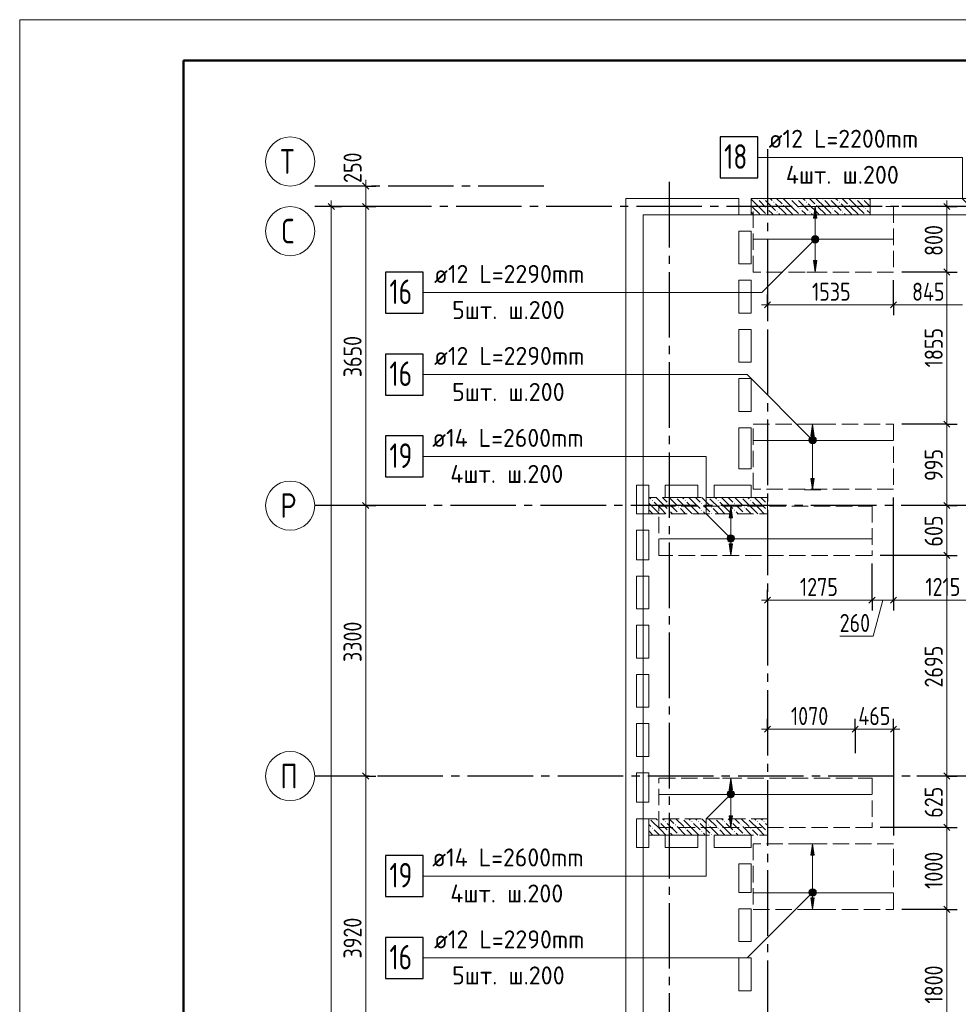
# Model space of a CAD drawing. Header units: millimetres. Extents: x 0 to 43617, y 0 to 59400.
# Tile 18 of 25: x 0 to 11451, y 47385 to 59400. Entities that reach past the tile are written whole.
import ezdxf

# ---------------------------------------------------------------- set-up
doc = ezdxf.new("R2010")
doc.units = ezdxf.units.MM
doc.linetypes.add('______2', pattern=[270, 200, -70])
doc.linetypes.add('______5', pattern=[1100, 800, -100, 100, -100])
for name, color, linetype, lineweight in [('Standard', 7, 'Continuous', 25), ('ДОП Верх по У', 7, 'Continuous', 25), ('ЖБ Перекрытие верхний уровень', 7, 'Continuous', 35), ('ЖБ Пилон', 7, 'Continuous', 35), ('Оси', 40, '______5', 18), ('Позиционная метка номер позиции', 7, 'Continuous', 13), ('Примечания', 7, 'Continuous', 25)]:
    doc.layers.add(name, color=color, linetype=linetype, lineweight=lineweight)
doc.styles.add('GOST 2.304-81', font='txt')
doc.styles.add('ISOCPEUR', font='txt')

msp = doc.modelspace()

# ---------------------------------------------------------------- hatches: boundary and pattern name
at = {"layer": 'ДОП Верх по У', "linetype": 'Continuous', "lineweight": 13, "transparency": 33554687}
for points in [[(9725, 56980), (9705, 57120), (9685, 56980)], [(9667, 56720), (9742, 56720), (9737, 56739)], [(9667, 56720), (9737, 56739), (9673, 56739)], [(9673, 56701), (9742, 56720), (9667, 56720)], [(9673, 56739), (9737, 56739), (9724, 56752)], [(9673, 56739), (9724, 56752), (9686, 56752)], [(9673, 56701), (9737, 56701), (9742, 56720)], [(9686, 56752), (9724, 56752), (9705, 56758)], [(9686, 56688), (9737, 56701), (9673, 56701)], [(9686, 56688), (9724, 56688), (9737, 56701)], [(9724, 56688), (9686, 56688), (9705, 56683)], [(9694, 54323), (9674, 54463), (9654, 54323)], [(9636, 54263), (9711, 54263), (9706, 54282)], [(9636, 54263), (9706, 54282), (9642, 54282)], [(9642, 54244), (9711, 54263), (9636, 54263)], [(9642, 54282), (9706, 54282), (9693, 54295)], [(9642, 54282), (9693, 54295), (9655, 54295)], [(9642, 54244), (9706, 54244), (9711, 54263)], [(9655, 54231), (9706, 54244), (9642, 54244)], [(9655, 54295), (9693, 54295), (9674, 54301)], [(9655, 54231), (9693, 54231), (9706, 54244)], [(9693, 54231), (9655, 54231), (9674, 54226)], [(8695, 53323), (8675, 53463), (8655, 53323)], [(8637, 53063), (8712, 53063), (8707, 53082)], [(8637, 53063), (8707, 53082), (8642, 53082)], [(8642, 53044), (8712, 53063), (8637, 53063)], [(8642, 53082), (8707, 53082), (8693, 53095)], [(8642, 53082), (8693, 53095), (8656, 53095)], [(8642, 53044), (8707, 53044), (8712, 53063)], [(8656, 53031), (8707, 53044), (8642, 53044)], [(8656, 53095), (8693, 53095), (8675, 53101)], [(8656, 53031), (8693, 53031), (8707, 53044)], [(8693, 53031), (8656, 53031), (8675, 53026)], [(8695, 50003), (8675, 50143), (8655, 50003)], [(8637, 49943), (8712, 49943), (8707, 49962)], [(8637, 49943), (8707, 49962), (8642, 49962)], [(8642, 49924), (8712, 49943), (8637, 49943)], [(8642, 49962), (8707, 49962), (8693, 49975)], [(8642, 49962), (8693, 49975), (8656, 49975)], [(8642, 49924), (8707, 49924), (8712, 49943)], [(8656, 49911), (8707, 49924), (8642, 49924)], [(8656, 49975), (8693, 49975), (8675, 49981)], [(8656, 49911), (8693, 49911), (8707, 49924)], [(8693, 49911), (8656, 49911), (8675, 49906)], [(9694, 49203), (9674, 49343), (9654, 49203)], [(9636, 48743), (9711, 48743), (9706, 48762)], [(9636, 48743), (9706, 48762), (9642, 48762)], [(9642, 48724), (9711, 48743), (9636, 48743)], [(9642, 48762), (9706, 48762), (9693, 48775)], [(9642, 48762), (9693, 48775), (9655, 48775)], [(9642, 48724), (9706, 48724), (9711, 48743)], [(9655, 48711), (9706, 48724), (9642, 48724)], [(9655, 48775), (9693, 48775), (9674, 48781)], [(9655, 48711), (9693, 48711), (9706, 48724)], [(9693, 48711), (9655, 48711), (9674, 48706)]]:
    msp.add_hatch(color=7, dxfattribs=at).paths.add_polyline_path(points)
for points in [[(9725, 56460), (9705, 56320), (9685, 56460)], [(9694, 53803), (9674, 53663), (9654, 53803)], [(8695, 53003), (8675, 52863), (8655, 53003)], [(8695, 49683), (8675, 49543), (8655, 49683)], [(9694, 48683), (9674, 48543), (9654, 48683)]]:
    msp.add_hatch(color=7, dxfattribs=at).paths.add_polyline_path(points, flags=16)
at = {"layer": 'ЖБ Пилон', "linetype": 'Continuous', "lineweight": 18, "transparency": 33554687}
for points in [[(8994, 57213), (9001, 57220), (9007, 57213), (9001, 57207)], [(9074, 57213), (9081, 57220), (9087, 57213), (9081, 57207)], [(9394, 57213), (9401, 57220), (9407, 57213), (9401, 57207)], [(9474, 57213), (9481, 57220), (9487, 57213), (9481, 57207)], [(9794, 57213), (9801, 57220), (9807, 57213), (9801, 57207)], [(9874, 57213), (9881, 57220), (9887, 57213), (9881, 57207)], [(10194, 57213), (10201, 57220), (10207, 57213), (10201, 57207)], [(10274, 57213), (10281, 57220), (10287, 57213), (10281, 57207)], [(8924, 57137), (8927, 57133), (8924, 57130)], [(9114, 57093), (9121, 57100), (9127, 57093), (9121, 57087)], [(9194, 57173), (9201, 57180), (9207, 57173), (9201, 57167)], [(9314, 57133), (9321, 57140), (9327, 57133), (9321, 57127)], [(9514, 57093), (9521, 57100), (9527, 57093), (9521, 57087)], [(9594, 57173), (9601, 57180), (9607, 57173), (9601, 57167)], [(9714, 57133), (9721, 57140), (9727, 57133), (9721, 57127)], [(9914, 57093), (9921, 57100), (9927, 57093), (9921, 57087)], [(9994, 57173), (10001, 57180), (10007, 57173), (10001, 57167)], [(10114, 57133), (10121, 57140), (10127, 57133), (10121, 57127)], [(10314, 57093), (10321, 57100), (10327, 57093), (10321, 57087)], [(9234, 57053), (9241, 57060), (9247, 57053), (9241, 57047)], [(9634, 57053), (9641, 57060), (9647, 57053), (9641, 57047)], [(10034, 57053), (10041, 57060), (10047, 57053), (10041, 57047)], [(7714, 53533), (7721, 53540), (7727, 53533), (7721, 53527)], [(7914, 53493), (7921, 53500), (7927, 53493), (7921, 53487)], [(8004, 53570), (8001, 53567), (7998, 53570)], [(8114, 53533), (8121, 53540), (8127, 53533), (8121, 53527)], [(8314, 53493), (8321, 53500), (8327, 53493), (8321, 53487)], [(8404, 53570), (8401, 53567), (8398, 53570)], [(8514, 53533), (8521, 53540), (8527, 53533), (8521, 53527)], [(8714, 53493), (8721, 53500), (8727, 53493), (8721, 53487)], [(8804, 53570), (8801, 53567), (8798, 53570)], [(8914, 53533), (8921, 53540), (8927, 53533), (8921, 53527)], [(9114, 53493), (9121, 53500), (9124, 53497), (9124, 53490), (9121, 53487)], [(7914, 53413), (7921, 53420), (7927, 53413), (7921, 53407)], [(8034, 53453), (8041, 53460), (8047, 53453), (8041, 53447)], [(8034, 53373), (8041, 53380), (8047, 53373), (8044, 53370), (8038, 53370)], [(8314, 53413), (8321, 53420), (8327, 53413), (8321, 53407)], [(8434, 53453), (8441, 53460), (8447, 53453), (8441, 53447)], [(8434, 53373), (8441, 53380), (8447, 53373), (8444, 53370), (8438, 53370)], [(8714, 53413), (8721, 53420), (8727, 53413), (8721, 53407)], [(8834, 53453), (8841, 53460), (8847, 53453), (8841, 53447)], [(8834, 53373), (8841, 53380), (8847, 53373), (8844, 53370), (8838, 53370)], [(9114, 53413), (9121, 53420), (9124, 53417), (9124, 53410), (9121, 53407)], [(7684, 49650), (7681, 49647), (7678, 49650)], [(8084, 49650), (8081, 49647), (8078, 49650)], [(8484, 49650), (8481, 49647), (8478, 49650)], [(8884, 49650), (8881, 49647), (8878, 49650)], [(7714, 49533), (7721, 49540), (7727, 49533), (7721, 49527)], [(7794, 49613), (7801, 49620), (7807, 49613), (7801, 49607)], [(7874, 49613), (7881, 49620), (7887, 49613), (7881, 49607)], [(7994, 49573), (8001, 49580), (8007, 49573), (8001, 49567)], [(8114, 49533), (8121, 49540), (8127, 49533), (8121, 49527)], [(8194, 49613), (8201, 49620), (8207, 49613), (8201, 49607)], [(8274, 49613), (8281, 49620), (8287, 49613), (8281, 49607)], [(8394, 49573), (8401, 49580), (8407, 49573), (8401, 49567)], [(8514, 49533), (8521, 49540), (8527, 49533), (8521, 49527)], [(8594, 49613), (8601, 49620), (8607, 49613), (8601, 49607)], [(8674, 49613), (8681, 49620), (8687, 49613), (8681, 49607)], [(8794, 49573), (8801, 49580), (8807, 49573), (8801, 49567)], [(8914, 49533), (8921, 49540), (8927, 49533), (8921, 49527)], [(8994, 49613), (9001, 49620), (9007, 49613), (9001, 49607)], [(9074, 49613), (9081, 49620), (9087, 49613), (9081, 49607)], [(7914, 49493), (7921, 49500), (7927, 49493), (7921, 49487)], [(8034, 49453), (8041, 49460), (8047, 49453), (8044, 49450), (8038, 49450)], [(8314, 49493), (8321, 49500), (8327, 49493), (8321, 49487)], [(8434, 49453), (8441, 49460), (8447, 49453), (8444, 49450), (8438, 49450)], [(8714, 49493), (8721, 49500), (8727, 49493), (8721, 49487)], [(8834, 49453), (8841, 49460), (8847, 49453), (8844, 49450), (8838, 49450)], [(9114, 49493), (9121, 49500), (9124, 49497), (9124, 49490), (9121, 49487)]]:
    msp.add_hatch(color=7, dxfattribs=at).paths.add_polyline_path(points, flags=16)
at = {"layer": 'Позиционная метка номер позиции', "linetype": 'Continuous', "lineweight": 13, "transparency": 33554687}
for points in [[(9662, 56731), (9737, 56688), (9673, 56752)], [(9662, 56709), (9716, 56677), (9662, 56731)], [(9662, 56731), (9716, 56677), (9737, 56688)], [(9673, 56752), (9748, 56709), (9694, 56763)], [(9673, 56752), (9737, 56688), (9748, 56709)], [(9694, 56763), (9748, 56709), (9748, 56731)], [(9694, 56763), (9748, 56731), (9716, 56763)], [(9716, 56763), (9748, 56731), (9737, 56752)], [(9694, 56677), (9662, 56709), (9673, 56688)], [(9662, 56709), (9694, 56677), (9716, 56677)], [(9631, 54281), (9663, 54313), (9642, 54302)], [(9663, 54313), (9631, 54281), (9631, 54259)], [(9663, 54313), (9631, 54259), (9685, 54313)], [(9685, 54313), (9631, 54259), (9642, 54238)], [(9685, 54313), (9642, 54238), (9706, 54302)], [(9706, 54302), (9642, 54238), (9663, 54227)], [(9706, 54302), (9663, 54227), (9717, 54281)], [(9717, 54281), (9663, 54227), (9685, 54227)], [(9717, 54281), (9685, 54227), (9717, 54259)], [(9717, 54259), (9685, 54227), (9706, 54238)], [(8643, 53038), (8686, 53113), (8631, 53059)], [(8631, 53059), (8686, 53113), (8663, 53113)], [(8631, 53059), (8663, 53113), (8631, 53081)], [(8631, 53081), (8663, 53113), (8643, 53102)], [(8643, 53038), (8707, 53102), (8686, 53113)], [(8663, 53027), (8707, 53102), (8643, 53038)], [(8663, 53027), (8718, 53081), (8707, 53102)], [(8686, 53027), (8718, 53081), (8663, 53027)], [(8686, 53027), (8718, 53059), (8718, 53081)], [(8718, 53059), (8686, 53027), (8707, 53038)], [(8718, 49939), (8663, 49993), (8643, 49982)], [(8718, 49961), (8686, 49993), (8663, 49993)], [(8718, 49961), (8663, 49993), (8718, 49939)], [(8686, 49993), (8718, 49961), (8707, 49982)], [(8707, 49918), (8643, 49982), (8631, 49961)], [(8707, 49918), (8631, 49961), (8686, 49907)], [(8686, 49907), (8631, 49961), (8631, 49939)], [(8686, 49907), (8631, 49939), (8663, 49907)], [(8663, 49907), (8631, 49939), (8643, 49918)], [(8718, 49939), (8643, 49982), (8707, 49918)], [(9642, 48782), (9717, 48739), (9663, 48793)], [(9663, 48793), (9717, 48739), (9717, 48761)], [(9663, 48793), (9717, 48761), (9685, 48793)], [(9685, 48793), (9717, 48761), (9706, 48782)], [(9631, 48761), (9706, 48718), (9642, 48782)], [(9631, 48739), (9685, 48707), (9631, 48761)], [(9631, 48761), (9685, 48707), (9706, 48718)], [(9663, 48707), (9631, 48739), (9642, 48718)], [(9631, 48739), (9663, 48707), (9685, 48707)], [(9642, 48782), (9706, 48718), (9717, 48739)]]:
    msp.add_hatch(color=7, dxfattribs=at).paths.add_polyline_path(points)

# ---------------------------------------------------------------- linework, layer by layer
at = {"layer": 'Standard', "color": 7, "linetype": 'Continuous', "lineweight": 13, "transparency": 33554687}
for p, q in [((4221, 57370), (4221, 57445)), ((4221, 57120), (4221, 57370)), ((3802, 57120), (3802, 57195)), ((11311, 57120), (11311, 57195)), ((4221, 53470), (4221, 57120)), ((11311, 56320), (11311, 54463)), ((9124, 55920), (9049, 55920)), ((10661, 55920), (11504, 55920)), ((4221, 50170), (4221, 53470)), ((11311, 53470), (11311, 52863)), ((11311, 52863), (11311, 50170)), ((9124, 52317), (9049, 52317)), ((10399, 52317), (10661, 52317)), ((10530, 52317), (10411, 51878)), ((10661, 52317), (11874, 52317)), ((10411, 51878), (10004, 51878)), ((9124, 50742), (9049, 50742)), ((9124, 50742), (10194, 50742)), ((10194, 50742), (10661, 50742)), ((10661, 50742), (10736, 50742)), ((4221, 46250), (4221, 50170)), ((11311, 50170), (11311, 49543)), ((11311, 49543), (11311, 48543)), ((11311, 48543), (11311, 46743))]:
    msp.add_line(p, q, dxfattribs=at)
at = {"layer": 'Standard', "color": 251, "linetype": 'Continuous', "lineweight": -3, "true_color": 0x656565, "transparency": 33554687}
for p, q in [((4221, 57370), (4096, 57370)), ((4221, 57370), (4346, 57370)), ((3802, 57120), (3677, 57120)), ((3802, 57120), (3927, 57120)), ((3802, 57120), (3802, 57120)), ((4221, 57120), (4096, 57120)), ((4221, 57120), (4346, 57120)), ((11311, 57120), (10761, 57120)), ((11311, 57120), (11186, 57120)), ((11311, 57120), (11436, 57120)), ((11311, 56320), (11186, 56320)), ((11311, 56320), (11436, 56320)), ((9124, 55920), (9124, 56045)), ((10661, 55920), (10661, 56045)), ((9124, 55920), (9124, 55795)), ((9124, 55920), (9124, 55920)), ((10661, 55920), (10661, 55795)), ((11311, 54463), (11186, 54463)), ((11311, 54463), (11436, 54463)), ((4221, 53470), (4096, 53470)), ((4221, 53470), (4346, 53470)), ((11311, 53470), (11186, 53470)), ((11311, 53470), (11436, 53470)), ((11311, 52863), (11186, 52863)), ((11311, 52863), (11436, 52863)), ((9124, 52317), (9124, 52442)), ((10399, 52317), (10399, 52442)), ((10661, 52317), (10661, 52442)), ((9124, 52317), (9124, 52192)), ((9124, 52317), (9124, 52317)), ((10399, 52317), (10399, 52192)), ((10661, 52317), (10661, 52192)), ((9124, 50742), (9124, 50867)), ((10194, 50742), (10194, 50867)), ((10661, 50742), (10661, 50867)), ((9124, 50742), (9124, 50617)), ((9124, 50742), (9124, 50450)), ((10194, 50742), (10194, 50617)), ((10194, 50742), (10194, 50450)), ((10661, 50742), (10661, 50617)), ((10661, 50742), (10661, 49443)), ((4221, 50170), (4096, 50170)), ((4221, 50170), (4346, 50170)), ((11311, 50170), (11186, 50170)), ((11311, 50170), (11436, 50170)), ((11311, 49543), (11186, 49543)), ((11311, 49543), (11436, 49543)), ((11311, 48543), (11186, 48543)), ((11311, 48543), (11436, 48543))]:
    msp.add_line(p, q, dxfattribs=at)
at = {"layer": 'Standard', "color": 7, "linetype": 'Continuous', "lineweight": 25, "transparency": 33554687}
for p, q in [((4258, 57333), (4183, 57408)), ((3839, 57083), (3764, 57158)), ((4258, 57083), (4183, 57158)), ((11273, 57158), (11348, 57083)), ((11273, 56358), (11348, 56283)), ((9086, 55883), (9161, 55958)), ((10623, 55883), (10698, 55958)), ((11273, 54501), (11348, 54426)), ((4258, 53433), (4183, 53508)), ((11273, 53508), (11348, 53433)), ((11273, 52901), (11348, 52826)), ((9086, 52280), (9161, 52355)), ((10361, 52280), (10436, 52355)), ((10623, 52280), (10698, 52355)), ((9086, 50704), (9161, 50779)), ((10157, 50704), (10231, 50779)), ((10623, 50704), (10698, 50779)), ((4258, 50133), (4183, 50208)), ((11273, 50208), (11348, 50133)), ((11273, 49581), (11348, 49506)), ((11273, 48581), (11348, 48506))]:
    msp.add_line(p, q, dxfattribs=at)
at = {"layer": 'Standard', "color": 7, "linetype": 'Continuous', "lineweight": 13, "transparency": 33554687}
msp.add_lwpolyline([(0, 0), (42000, 0), (42000, 59400), (0, 59400), (0, 0)], close=True, dxfattribs=at)
at = {"layer": 'Standard', "color": 7, "linetype": 'Continuous', "lineweight": 50, "transparency": 33554687}
msp.add_lwpolyline([(2000, 58900), (41500, 58900), (41500, 500), (2000, 500), (2000, 58900)], close=True, dxfattribs=at)
at = {"layer": 'Standard', "color": 251, "linetype": 'Continuous', "lineweight": -3, "true_color": 0x656565, "transparency": 33554687}
for points in [[(4221, 57370), (4204, 57370), (4204, 57370), (3700, 57370)], [(4221, 57120), (4204, 57120), (4204, 57120), (3700, 57120)], [(11311, 56320), (11297, 56320), (11297, 56320), (11297, 56320), (11297, 56320), (11296, 56320), (11296, 56320), (11294, 56320), (11294, 56320), (11294, 56320), (11294, 56320), (11294, 56320), (11294, 56320), (11294, 56320), (11294, 56320), (11294, 56320), (11294, 56320), (11294, 56320), (11294, 56320), (11294, 56320), (11294, 56320), (11294, 56320), (11294, 56320), (11294, 56320), (11294, 56320), (11294, 56320), (11294, 56320), (11294, 56320), (11294, 56320), (11294, 56320), (11294, 56320), (11294, 56320), (11294, 56320), (11294, 56320), (11294, 56320), (11294, 56320), (11294, 56320), (11294, 56320), (11294, 56320), (11294, 56320), (11294, 56320), (11294, 56320), (11294, 56320), (11294, 56320), (11294, 56320), (11294, 56320), (11294, 56320), (11294, 56320), (11294, 56320), (11294, 56320), (11294, 56320), (11294, 56320), (11294, 56320), (11294, 56320), (11294, 56320), (11294, 56320), (11294, 56320), (11294, 56320), (11294, 56320), (11294, 56320), (11294, 56320), (11294, 56320), (11294, 56320), (11294, 56320), (11294, 56320), (10761, 56320)], [(10661, 55920), (10661, 55937), (10661, 55937), (10661, 55937), (10661, 55937), (10661, 55937), (10661, 55937), (10661, 55937), (10661, 55937), (10661, 55937), (10661, 55937), (10661, 55937), (10661, 55937), (10661, 55937), (10661, 55937), (10661, 55937), (10661, 55937), (10661, 56047), (10661, 56047), (10661, 56220)], [(11311, 54463), (11294, 54463), (11294, 54463), (11294, 54463), (11294, 54463), (11294, 54463), (11294, 54463), (11294, 54463), (11294, 54463), (11294, 54463), (11294, 54463), (11294, 54463), (11294, 54463), (11294, 54463), (11294, 54463), (11294, 54463), (11294, 54463), (11294, 54463), (11294, 54463), (11294, 54463), (11294, 54463), (11294, 54463), (11294, 54463), (11294, 54463), (11294, 54463), (11294, 54463), (11294, 54463), (11294, 54463), (11294, 54463), (11294, 54463), (11294, 54463), (11294, 54463), (11294, 54463), (11294, 54463), (11294, 54463), (11294, 54463), (11294, 54463), (11294, 54463), (11294, 54463), (11294, 54463), (11294, 54463), (11294, 54463), (11294, 54463), (11294, 54463), (11294, 54463), (11294, 54463), (11294, 54463), (11294, 54463), (11294, 54463), (11294, 54463), (11294, 54463), (11294, 54463), (11294, 54463), (11294, 54463), (11294, 54463), (11294, 54463), (11294, 54463), (10761, 54463)], [(4221, 53470), (4204, 53470), (4204, 53470), (4204, 53470), (4204, 53470), (3700, 53470)], [(10661, 52317), (10661, 52334), (10661, 52334), (10661, 52334), (10661, 52334), (10661, 52334), (10661, 52334), (10661, 52590), (10661, 52590), (10661, 53570)], [(11311, 53470), (11294, 53470), (11294, 53470), (11294, 53470), (11294, 53470), (11294, 53470), (11294, 53470), (11294, 53470), (11294, 53470), (11294, 53470), (11294, 53470), (11294, 53470), (11294, 53470), (11294, 53470), (11294, 53470), (11294, 53470), (11294, 53470), (11294, 53470), (11294, 53470), (11294, 53470), (11294, 53470), (11294, 53470), (11294, 53470), (11294, 53470), (11294, 53470), (11294, 53470), (11294, 53470), (11294, 53470), (11294, 53470), (11294, 53470), (11294, 53470), (11294, 53470), (11294, 53470), (11294, 53470), (11294, 53470), (11294, 53470), (11294, 53470), (11294, 53470), (11294, 53470), (11294, 53470), (11294, 53470), (11294, 53470), (11294, 53470), (11294, 53470), (11294, 53470), (11294, 53470), (11294, 53470), (11294, 53470), (11294, 53470), (11294, 53470), (11294, 53470), (11294, 53470), (11294, 53470), (11294, 53470), (11294, 53470), (10837, 53470)], [(10399, 52317), (10399, 52334), (10399, 52334), (10399, 52334), (10399, 52334), (10399, 52334), (10399, 52334), (10399, 52533), (10399, 52533), (10399, 52763)], [(11311, 52863), (11294, 52863), (11294, 52863), (11294, 52863), (11294, 52863), (11294, 52863), (11294, 52863), (11294, 52863), (11294, 52863), (11294, 52863), (11294, 52863), (11294, 52863), (11294, 52863), (11294, 52863), (11294, 52863), (11294, 52863), (11294, 52863), (11294, 52863), (11294, 52863), (11294, 52863), (11294, 52863), (11294, 52863), (11294, 52863), (11294, 52863), (11294, 52863), (11294, 52863), (11294, 52863), (11294, 52863), (11294, 52863), (11294, 52863), (11294, 52863), (11294, 52863), (11294, 52863), (11294, 52863), (11294, 52863), (11294, 52863), (11294, 52863), (11294, 52863), (11294, 52863), (11294, 52863), (11294, 52863), (11294, 52863), (11294, 52863), (11294, 52863), (11294, 52863), (11294, 52863), (11294, 52863), (11294, 52863), (11294, 52863), (11294, 52863), (11294, 52863), (11294, 52863), (11294, 52863), (10499, 52863)], [(4221, 50170), (4204, 50170), (4204, 50170), (4204, 50170), (4204, 50170), (4204, 50170), (4204, 50170), (3700, 50170)], [(11311, 50170), (11294, 50170), (11294, 50170), (11294, 50170), (11294, 50170), (11294, 50170), (11294, 50170), (11294, 50170), (11294, 50170), (11294, 50170), (11294, 50170), (11294, 50170), (11294, 50170), (11294, 50170), (11294, 50170), (11294, 50170), (11294, 50170), (11294, 50170), (11294, 50170), (11294, 50170), (11294, 50170), (11294, 50170), (11294, 50170), (11294, 50170), (11294, 50170), (11294, 50170), (11294, 50170), (11294, 50170), (11294, 50170), (11294, 50170), (11294, 50170), (11294, 50170), (11294, 50170), (11294, 50170), (11294, 50170), (11294, 50170), (11294, 50170), (11294, 50170), (11294, 50170), (11294, 50170), (11294, 50170), (11294, 50170), (11294, 50170), (11294, 50170), (11294, 50170), (11294, 50170), (11294, 50170), (11294, 50170), (11294, 50170), (11294, 50170), (11294, 50170), (10946, 50170)], [(11311, 49543), (11294, 49543), (11294, 49543), (11294, 49543), (11294, 49543), (11294, 49543), (11294, 49543), (11294, 49543), (11294, 49543), (11294, 49543), (11294, 49543), (11294, 49543), (11294, 49543), (11294, 49543), (11294, 49543), (11294, 49543), (11294, 49543), (11294, 49543), (11294, 49543), (11294, 49543), (11294, 49543), (11294, 49543), (11294, 49543), (11294, 49543), (11294, 49543), (11294, 49543), (11294, 49543), (11294, 49543), (11294, 49543), (11294, 49543), (11294, 49543), (11294, 49543), (11294, 49543), (11294, 49543), (11294, 49543), (11294, 49543), (11294, 49543), (11294, 49543), (11294, 49543), (11294, 49543), (11294, 49543), (11294, 49543), (11294, 49543), (11294, 49543), (11294, 49543), (11294, 49543), (11294, 49543), (11294, 49543), (11294, 49543), (10499, 49543)], [(11311, 48543), (11294, 48543), (11294, 48543), (11294, 48543), (11294, 48543), (11294, 48543), (11294, 48543), (11294, 48543), (11294, 48543), (11294, 48543), (11294, 48543), (11294, 48543), (11294, 48543), (11294, 48543), (11294, 48543), (11294, 48543), (11294, 48543), (11294, 48543), (11294, 48543), (11294, 48543), (11294, 48543), (11294, 48543), (11294, 48543), (11294, 48543), (11294, 48543), (11294, 48543), (11294, 48543), (11294, 48543), (11294, 48543), (11294, 48543), (11294, 48543), (11294, 48543), (11294, 48543), (11294, 48543), (11294, 48543), (11294, 48543), (11294, 48543), (11294, 48543), (11294, 48543), (11294, 48543), (11294, 48543), (11294, 48543), (11294, 48543), (11294, 48543), (11294, 48543), (11294, 48543), (11294, 48543), (10761, 48543)]]:
    msp.add_lwpolyline(points, dxfattribs=at)
at = {"layer": 'Standard', "color": 7, "linetype": 'Continuous', "lineweight": 13, "transparency": 33554687}
for points in [[(3802, 10630), (3802, 33448), (3802, 33448), (3802, 57120)], [(11311, 57120), (11311, 56411), (11311, 56411), (11311, 56320)], [(9124, 55920), (9917, 55920), (9917, 55920), (10227, 55920), (10227, 55920), (10377, 55920), (10377, 55920), (10661, 55920)], [(11311, 54463), (11311, 53918), (11311, 53918), (11311, 53873), (11311, 53873), (11311, 53778), (11311, 53778), (11311, 53470)], [(9124, 52317), (9452, 52317), (9452, 52317), (10399, 52317)]]:
    msp.add_lwpolyline(points, dxfattribs=at)
at = {"layer": 'Standard', "color": 254, "linetype": 'Continuous', "lineweight": 13, "true_color": 0xc4c4ff, "transparency": 33554687}
msp.add_lwpolyline([(7605, 10311), (32674, 10311), (32674, 57020), (7605, 57020), (7605, 10311)], dxfattribs=at)
at = {"layer": 'ДОП Верх по У', "color": 7, "linetype": 'Continuous', "lineweight": 13, "transparency": 33554687}
for p, q in [((9118, 57720), (11204, 57720)), ((5035, 56070), (7121, 56070)), ((5035, 55070), (7121, 55070)), ((5013, 54070), (7121, 54070)), ((5013, 48950), (7121, 48950)), ((5035, 47950), (7121, 47950))]:
    msp.add_line(p, q, dxfattribs=at)
at = {"layer": 'ДОП Верх по У', "color": 251, "linetype": 'Continuous', "lineweight": 13, "true_color": 0x494949, "transparency": 33554687}
for p, q in [((9705, 57120), (9605, 57120)), ((9705, 57120), (9685, 56980)), ((9725, 56980), (9705, 57120)), ((9705, 57120), (9805, 57120)), ((9705, 57120), (9705, 57120)), ((9685, 56980), (9725, 56980)), ((9705, 56750), (9705, 56980)), ((9667, 56720), (9667, 56720)), ((9742, 56720), (9742, 56720)), ((9705, 56460), (9705, 56690)), ((9705, 56320), (9685, 56460)), ((9685, 56460), (9725, 56460)), ((9725, 56460), (9705, 56320)), ((9705, 56320), (9605, 56320)), ((9705, 56320), (9805, 56320)), ((9705, 56320), (9705, 56320)), ((9674, 54463), (9574, 54463)), ((9674, 54463), (9654, 54323)), ((9694, 54323), (9674, 54463)), ((9674, 54463), (9774, 54463)), ((9674, 54463), (9674, 54463)), ((9654, 54323), (9694, 54323)), ((9674, 54293), (9674, 54323)), ((9636, 54263), (9636, 54263)), ((9674, 53803), (9674, 54233)), ((9711, 54263), (9711, 54263)), ((9674, 53663), (9654, 53803)), ((9654, 53803), (9694, 53803)), ((9694, 53803), (9674, 53663)), ((9674, 53663), (9574, 53663)), ((9674, 53663), (9774, 53663)), ((9674, 53663), (9674, 53663)), ((8675, 53463), (8575, 53463)), ((8675, 53463), (8655, 53323)), ((8695, 53323), (8675, 53463)), ((8675, 53463), (8775, 53463)), ((8675, 53463), (8675, 53463)), ((8655, 53323), (8695, 53323)), ((8675, 53093), (8675, 53323)), ((8637, 53063), (8637, 53063)), ((8675, 52863), (8655, 53003)), ((8655, 53003), (8695, 53003)), ((8675, 53003), (8675, 53033)), ((8695, 53003), (8675, 52863)), ((8712, 53063), (8712, 53063)), ((8675, 52863), (8575, 52863)), ((8675, 52863), (8775, 52863)), ((8675, 52863), (8675, 52863)), ((8675, 50143), (8575, 50143)), ((8675, 50143), (8655, 50003)), ((8695, 50003), (8675, 50143)), ((8675, 50143), (8775, 50143)), ((8675, 50143), (8675, 50143)), ((8655, 50003), (8695, 50003)), ((8675, 49973), (8675, 50003)), ((8637, 49943), (8637, 49943)), ((8675, 49683), (8675, 49913)), ((8712, 49943), (8712, 49943)), ((8675, 49543), (8655, 49683)), ((8655, 49683), (8695, 49683)), ((8695, 49683), (8675, 49543)), ((8675, 49543), (8575, 49543)), ((8675, 49543), (8775, 49543)), ((8675, 49543), (8675, 49543)), ((9674, 49343), (9574, 49343)), ((9674, 49343), (9654, 49203)), ((9694, 49203), (9674, 49343)), ((9674, 49343), (9774, 49343)), ((9674, 49343), (9674, 49343)), ((9654, 49203), (9694, 49203)), ((9674, 48773), (9674, 49203)), ((9636, 48743), (9636, 48743)), ((9674, 48543), (9654, 48683)), ((9654, 48683), (9694, 48683)), ((9674, 48683), (9674, 48713)), ((9694, 48683), (9674, 48543)), ((9711, 48743), (9711, 48743)), ((9674, 48543), (9574, 48543)), ((9674, 48543), (9774, 48543)), ((9674, 48543), (9674, 48543))]:
    msp.add_line(p, q, dxfattribs=at)
at = {"layer": 'ДОП Верх по У', "color": 7, "linetype": 'Continuous', "lineweight": 18, "transparency": 33554687}
for p, q in [((10655, 56720), (8955, 56720)), ((10655, 54263), (8955, 54263)), ((10392, 53063), (7806, 53063)), ((10392, 49943), (7806, 49943)), ((10655, 48743), (8955, 48743))]:
    msp.add_line(p, q, dxfattribs=at)
at = {"layer": 'ДОП Верх по У', "color": 7, "linetype": 'Continuous', "lineweight": 25, "transparency": 33554687}
for points in [[(8544, 57470), (9004, 57470), (9004, 57970), (8544, 57970), (8544, 57470)], [(4461, 55820), (4921, 55820), (4921, 56320), (4461, 56320), (4461, 55820)], [(4461, 54820), (4921, 54820), (4921, 55320), (4461, 55320), (4461, 54820)], [(4461, 53820), (4921, 53820), (4921, 54320), (4461, 54320), (4461, 53820)], [(4461, 48700), (4921, 48700), (4921, 49200), (4461, 49200), (4461, 48700)], [(4461, 47700), (4921, 47700), (4921, 48200), (4461, 48200), (4461, 47700)]]:
    msp.add_lwpolyline(points, dxfattribs=at)
at = {"layer": 'ДОП Верх по У', "color": 251, "linetype": 'Continuous', "lineweight": 13, "true_color": 0x494949, "transparency": 33554687}
for centre in [(9705, 56720), (9674, 54263), (8675, 53063), (8675, 49943), (9674, 48743)]:
    msp.add_circle(centre, 37.5, dxfattribs=at)
at = {"layer": 'ЖБ Перекрытие верхний уровень', "color": 7, "linetype": 'Continuous', "lineweight": 18, "transparency": 33554687}
for p, q in [((8774, 57220), (7394, 57220)), ((7394, 57220), (7394, 33070)), ((8774, 57020), (8774, 57220)), ((22354, 57220), (8924, 57220)), ((8924, 57220), (8924, 57020)), ((8924, 57020), (8774, 57020)), ((8774, 56420), (8774, 56820)), ((8774, 56820), (8924, 56820)), ((8924, 56820), (8924, 56420)), ((8924, 56420), (8774, 56420)), ((8774, 55820), (8774, 56220)), ((8774, 56220), (8924, 56220)), ((8924, 56220), (8924, 55820)), ((8924, 55820), (8774, 55820)), ((8774, 55220), (8774, 55620)), ((8774, 55620), (8924, 55620)), ((8924, 55620), (8924, 55220)), ((8924, 55220), (8774, 55220)), ((8774, 54620), (8774, 55020)), ((8774, 55020), (8924, 55020)), ((8924, 55020), (8924, 54620)), ((8924, 54620), (8774, 54620)), ((8774, 53920), (8774, 54420)), ((8774, 54420), (8924, 54420)), ((8924, 54420), (8924, 53920)), ((8924, 53920), (8774, 53920)), ((7524, 53370), (7524, 53720)), ((7524, 53720), (7674, 53720)), ((7674, 53720), (7674, 53370)), ((7874, 53570), (7874, 53720)), ((7874, 53720), (8274, 53720)), ((8274, 53720), (8274, 53570)), ((8474, 53720), (8924, 53720)), ((8474, 53570), (8474, 53720)), ((8924, 53720), (8924, 53570)), ((8274, 53570), (7874, 53570)), ((8924, 53570), (8474, 53570)), ((7674, 53370), (7524, 53370)), ((7524, 52810), (7524, 53170)), ((7524, 53170), (7674, 53170)), ((7674, 53170), (7674, 52810)), ((7674, 52810), (7524, 52810)), ((7524, 52210), (7524, 52610)), ((7524, 52610), (7674, 52610)), ((7674, 52610), (7674, 52210)), ((7674, 52210), (7524, 52210)), ((7524, 51610), (7524, 52010)), ((7524, 52010), (7674, 52010)), ((7674, 52010), (7674, 51610)), ((7674, 51610), (7524, 51610)), ((7524, 51010), (7524, 51410)), ((7524, 51410), (7674, 51410)), ((7674, 51410), (7674, 51010)), ((7674, 51010), (7524, 51010)), ((7524, 50810), (7674, 50810)), ((7524, 50410), (7524, 50810)), ((7674, 50810), (7674, 50410)), ((7674, 50410), (7524, 50410)), ((7524, 49850), (7524, 50210)), ((7524, 50210), (7674, 50210)), ((7674, 50210), (7674, 49850)), ((7674, 49850), (7524, 49850)), ((7524, 49300), (7524, 49650)), ((7524, 49650), (7674, 49650)), ((7674, 49650), (7674, 49300)), ((7874, 49300), (7874, 49450)), ((7874, 49450), (8274, 49450)), ((8274, 49450), (8274, 49300)), ((8474, 49300), (8474, 49450)), ((8474, 49450), (8924, 49450)), ((8924, 49450), (8924, 49300)), ((7674, 49300), (7524, 49300)), ((8274, 49300), (7874, 49300)), ((8924, 49300), (8474, 49300)), ((8774, 48750), (8774, 49100)), ((8774, 49100), (8924, 49100)), ((8924, 49100), (8924, 48750)), ((8924, 48750), (8774, 48750)), ((8774, 48150), (8774, 48550)), ((8774, 48550), (8924, 48550)), ((8924, 48550), (8924, 48150)), ((8924, 48150), (8774, 48150)), ((8774, 47550), (8774, 47950)), ((8774, 47950), (8924, 47950)), ((8924, 47950), (8924, 47550)), ((8924, 47550), (8774, 47550))]:
    msp.add_line(p, q, dxfattribs=at)
at = {"layer": 'ЖБ Пилон', "color": 253, "linetype": '______2', "lineweight": 13, "true_color": 0xa0a0a0, "transparency": 33554687}
for p, q in [((10374, 57220), (8924, 57220)), ((8924, 57220), (8924, 57020)), ((10374, 57020), (10374, 57220)), ((8924, 57020), (10374, 57020)), ((9124, 53570), (7674, 53570)), ((7674, 53570), (7674, 53370)), ((9124, 53370), (9124, 53570)), ((7674, 53370), (9124, 53370)), ((9124, 49650), (7674, 49650)), ((7674, 49650), (7674, 49450)), ((9124, 49450), (9124, 49650)), ((7674, 49450), (9124, 49450))]:
    msp.add_line(p, q, dxfattribs=at)
at = {"layer": 'ЖБ Пилон', "color": 9, "linetype": 'Continuous', "lineweight": 18, "true_color": 0xc7c7c7, "transparency": 33554687}
for p, q in [((9021, 57113), (8924, 57210)), ((9154, 57220), (9181, 57193)), ((9234, 57220), (9301, 57153)), ((9421, 57113), (9314, 57220)), ((9554, 57220), (9581, 57193)), ((9634, 57220), (9701, 57153)), ((9821, 57113), (9714, 57220)), ((9954, 57220), (9981, 57193)), ((10034, 57220), (10101, 57153)), ((10221, 57113), (10114, 57220)), ((10354, 57220), (10374, 57200)), ((8941, 57113), (9021, 57033)), ((9021, 57193), (9101, 57113)), ((9021, 57113), (9101, 57033)), ((9101, 57193), (9221, 57073)), ((9181, 57033), (9141, 57073)), ((9341, 57033), (9221, 57153)), ((9341, 57113), (9421, 57033)), ((9421, 57193), (9501, 57113)), ((9421, 57113), (9501, 57033)), ((9501, 57193), (9621, 57073)), ((9581, 57033), (9541, 57073)), ((9741, 57033), (9621, 57153)), ((9741, 57113), (9821, 57033)), ((9821, 57193), (9901, 57113)), ((9821, 57113), (9901, 57033)), ((9901, 57193), (10021, 57073)), ((9981, 57033), (9941, 57073)), ((10141, 57033), (10021, 57153)), ((10141, 57113), (10221, 57033)), ((10221, 57193), (10301, 57113)), ((10221, 57113), (10301, 57033)), ((10301, 57193), (10374, 57120)), ((10374, 57040), (10341, 57073)), ((8941, 57033), (8924, 57050)), ((8941, 57033), (8954, 57020)), ((9021, 57033), (9034, 57020)), ((9194, 57020), (9181, 57033)), ((9261, 57033), (9274, 57020)), ((9341, 57033), (9354, 57020)), ((9421, 57033), (9434, 57020)), ((9594, 57020), (9581, 57033)), ((9661, 57033), (9674, 57020)), ((9741, 57033), (9754, 57020)), ((9821, 57033), (9834, 57020)), ((9994, 57020), (9981, 57033)), ((10061, 57033), (10074, 57020)), ((10141, 57033), (10154, 57020)), ((10221, 57033), (10234, 57020)), ((7741, 53433), (7674, 53500)), ((7684, 53570), (7701, 53553)), ((7741, 53513), (7821, 53433)), ((7821, 53513), (7764, 53570)), ((7821, 53513), (7901, 53433)), ((7844, 53570), (7901, 53513)), ((7924, 53570), (8021, 53473)), ((7981, 53433), (7941, 53473)), ((8141, 53433), (8021, 53553)), ((8084, 53570), (8101, 53553)), ((8141, 53513), (8221, 53433)), ((8221, 53513), (8164, 53570)), ((8221, 53513), (8301, 53433)), ((8244, 53570), (8301, 53513)), ((8324, 53570), (8421, 53473)), ((8381, 53433), (8341, 53473)), ((8541, 53433), (8421, 53553)), ((8484, 53570), (8501, 53553)), ((8541, 53513), (8621, 53433)), ((8621, 53513), (8564, 53570)), ((8621, 53513), (8701, 53433)), ((8644, 53570), (8701, 53513)), ((8724, 53570), (8821, 53473)), ((8781, 53433), (8741, 53473)), ((8941, 53433), (8821, 53553)), ((8884, 53570), (8901, 53553)), ((8941, 53513), (9021, 53433)), ((9021, 53513), (8964, 53570)), ((9021, 53513), (9101, 53433)), ((9044, 53570), (9101, 53513)), ((7674, 53420), (7724, 53370)), ((7741, 53433), (7804, 53370)), ((7821, 53433), (7884, 53370)), ((7941, 53393), (7964, 53370)), ((8021, 53393), (7981, 53433)), ((8061, 53433), (8124, 53370)), ((8141, 53433), (8204, 53370)), ((8221, 53433), (8284, 53370)), ((8341, 53393), (8364, 53370)), ((8421, 53393), (8381, 53433)), ((8461, 53433), (8524, 53370)), ((8541, 53433), (8604, 53370)), ((8621, 53433), (8684, 53370)), ((8741, 53393), (8764, 53370)), ((8821, 53393), (8781, 53433)), ((8861, 53433), (8924, 53370)), ((8941, 53433), (9004, 53370)), ((9021, 53433), (9084, 53370)), ((7821, 49513), (7701, 49633)), ((7764, 49650), (7781, 49633)), ((7861, 49633), (7844, 49650)), ((7924, 49650), (7981, 49593)), ((8004, 49650), (8101, 49553)), ((8221, 49513), (8101, 49633)), ((8164, 49650), (8181, 49633)), ((8261, 49633), (8244, 49650)), ((8324, 49650), (8381, 49593)), ((8404, 49650), (8501, 49553)), ((8621, 49513), (8501, 49633)), ((8564, 49650), (8581, 49633)), ((8661, 49633), (8644, 49650)), ((8724, 49650), (8781, 49593)), ((8804, 49650), (8901, 49553)), ((9021, 49513), (8901, 49633)), ((8964, 49650), (8981, 49633)), ((9061, 49633), (9044, 49650)), ((7674, 49580), (7701, 49553)), ((7741, 49513), (7804, 49450)), ((7821, 49593), (7901, 49513)), ((7821, 49513), (7884, 49450)), ((7901, 49593), (8021, 49473)), ((8124, 49450), (8021, 49553)), ((8141, 49513), (8204, 49450)), ((8221, 49593), (8301, 49513)), ((8221, 49513), (8284, 49450)), ((8301, 49593), (8421, 49473)), ((8524, 49450), (8421, 49553)), ((8541, 49513), (8604, 49450)), ((8621, 49593), (8701, 49513)), ((8621, 49513), (8684, 49450)), ((8701, 49593), (8821, 49473)), ((8924, 49450), (8821, 49553)), ((8941, 49513), (9004, 49450)), ((9021, 49593), (9101, 49513)), ((9021, 49513), (9084, 49450)), ((9101, 49593), (9124, 49570)), ((7724, 49450), (7674, 49500)), ((7964, 49450), (7941, 49473)), ((8364, 49450), (8341, 49473)), ((8764, 49450), (8741, 49473))]:
    msp.add_line(p, q, dxfattribs=at)
at = {"layer": 'Оси', "color": 8, "linetype": '______5', "lineweight": -3, "transparency": 33554687}
for p, q in [((9124, 57820), (9124, 7100)), ((6394, 57370), (3600, 57370)), ((7924, 57420), (7924, 7100)), ((22624, 57120), (3600, 57120)), ((22554, 53470), (3600, 53470)), ((22764, 50170), (3600, 50170))]:
    msp.add_line(p, q, dxfattribs=at)
at = {"layer": 'Оси', "color": 7, "linetype": 'Continuous', "lineweight": 13, "transparency": 33554687}
for centre in [(3300, 57670), (3300, 56820), (3300, 53470), (3300, 50170)]:
    msp.add_circle(centre, 300, dxfattribs=at)
at = {"layer": 'Позиционная метка номер позиции', "color": 7, "linetype": 'Continuous', "lineweight": 13, "transparency": 33554687}
for p, q in [((9673, 56752), (9673, 56752)), ((9737, 56752), (9737, 56752)), ((9673, 56688), (9673, 56688)), ((9737, 56688), (9737, 56688)), ((9642, 54302), (9642, 54302)), ((9642, 54238), (9642, 54238)), ((9706, 54302), (9706, 54302)), ((9706, 54238), (9706, 54238)), ((8643, 53102), (8643, 53102)), ((8643, 53038), (8643, 53038)), ((8707, 53102), (8707, 53102)), ((8707, 53038), (8707, 53038)), ((8643, 49982), (8643, 49982)), ((8643, 49918), (8643, 49918)), ((8707, 49982), (8707, 49982)), ((8707, 49918), (8707, 49918)), ((9642, 48782), (9642, 48782)), ((9642, 48718), (9642, 48718)), ((9706, 48782), (9706, 48782)), ((9706, 48718), (9706, 48718))]:
    msp.add_line(p, q, dxfattribs=at)
for points in [[(11999, 56720), (11504, 57215), (11504, 57720), (9004, 57720)], [(4921, 56070), (9055, 56070), (9705, 56720)], [(4921, 55070), (8874, 55070), (9674, 54270)], [(8675, 53070), (8375, 53370), (8375, 54070), (4921, 54070)], [(8675, 49950), (8375, 49650), (8375, 48950), (4921, 48950)], [(4921, 47950), (8874, 47950), (9674, 48750)]]:
    msp.add_lwpolyline(points, dxfattribs=at)
for centre in [(9705, 56720), (9674, 54270), (8675, 53070), (8675, 49950), (9674, 48750)]:
    msp.add_circle(centre, 45, dxfattribs=at)
at = {"layer": 'Примечания', "color": 7, "linetype": '______2', "lineweight": 18, "transparency": 33554687}
for p, q in [((8949, 57120), (10661, 57120)), ((8949, 56320), (8949, 57120)), ((10661, 57120), (10661, 56320)), ((10661, 56320), (8949, 56320)), ((8949, 54463), (10661, 54463)), ((8949, 53670), (8949, 54463)), ((10661, 54463), (10661, 53670)), ((10661, 53670), (8949, 53670)), ((7799, 53463), (10399, 53463)), ((7799, 52863), (7799, 53463)), ((10399, 53463), (10399, 52863)), ((10399, 52863), (7799, 52863)), ((7799, 50143), (10399, 50143)), ((7799, 49543), (7799, 50143)), ((10399, 50143), (10399, 49543)), ((10399, 49543), (7799, 49543)), ((10661, 49343), (8949, 49343)), ((8949, 49343), (8949, 48543)), ((10661, 48543), (10661, 49343)), ((8949, 48543), (10661, 48543))]:
    msp.add_line(p, q, dxfattribs=at)

# ---------------------------------------------------------------- texts
at = {"layer": 'Standard', "color": 7, "linetype": 'Continuous', "lineweight": 25, "transparency": 33554687, "char_height": 220, "attachment_point": 7, "rotation": 90, "style": 'GOST 2.304-81'}
for s, insert, width in [('250', (4171, 57408), 516.4), ('800', (11261, 56517), 531.97), ('1855', (11261, 55157), 594.59), ('3650', (4171, 55037), 641.48), ('995', (11261, 53771), 516.39), ('605', (11261, 52971), 516.39), ('3300', (4171, 51562), 641.48), ('2695', (11261, 51251), 657.05), ('625', (11261, 49661), 516.4), ('1000', (11261, 48793), 625.74), ('3920', (4171, 47944), 657.05), ('1800', (11261, 47393), 625.74)]:
    msp.add_mtext(s, dxfattribs=dict(at, insert=insert, width=width))
at = {"layer": 'Standard', "color": 7, "linetype": 'Continuous', "lineweight": 25, "transparency": 33554687, "char_height": 220, "attachment_point": 7, "style": 'GOST 2.304-81'}
for s, insert, width in [('1535', (9666, 55970), 579.01), ('845', (10887, 55970), 516.4), ('1275', (9519, 52368), 610.17), ('1215', (11049, 52368), 563.28), ('260', (10004, 51928), 531.97), ('1070', (9409, 50792), 625.74), ('465', (10232, 50792), 516.4)]:
    msp.add_mtext(s, dxfattribs=dict(at, insert=insert, width=width))
at = {"layer": 'ДОП Верх по У', "color": 7, "linetype": 'Continuous', "lineweight": 13, "transparency": 33554687, "attachment_point": 7, "style": 'ISOCPEUR'}
for s, insert, char_height, width in [('\\W0.96;ø12 L=2200mm ', (9138, 57837), 220, 2150.52), ('\\W0.75;18', (8594, 57580), 300, 472.29), ('\\W0.97;4шт. ш.200 ', (9347, 57397), 220, 1734.41), ('\\W0.96;ø12 L=2290mm ', (5055, 56187), 220, 2150.52), ('\\W0.75;16', (4511, 55930), 300, 472.29), ('\\W0.97;5шт. ш.200 ', (5275, 55747), 220, 1712.33), ('\\W0.96;ø12 L=2290mm ', (5055, 55187), 220, 2150.52), ('\\W0.75;16', (4511, 54930), 300, 472.29), ('\\W0.97;5шт. ш.200 ', (5275, 54747), 220, 1712.33), ('\\W0.96;ø14 L=2600mm ', (5033, 54187), 220, 2172.61), ('\\W0.75;19', (4511, 53930), 300, 472.29), ('\\W0.97;4шт. ш.200 ', (5253, 53747), 220, 1734.41), ('\\W0.96;ø14 L=2600mm ', (5033, 49067), 220, 2172.61), ('\\W0.75;19', (4511, 48810), 300, 472.29), ('\\W0.97;4шт. ш.200 ', (5253, 48627), 220, 1734.41), ('\\W0.96;ø12 L=2290mm ', (5055, 48067), 220, 2150.52), ('\\W0.75;16', (4511, 47810), 300, 472.29), ('\\W0.97;5шт. ш.200 ', (5275, 47627), 220, 1712.33)]:
    msp.add_mtext(s, dxfattribs=dict(at, insert=insert, char_height=char_height, width=width))
at = {"layer": 'Оси', "color": 7, "linetype": 'Continuous', "lineweight": 25, "transparency": 33554687, "char_height": 300, "attachment_point": 7, "style": 'ISOCPEUR'}
for s, insert, width in [('\\W0.80;Т', (3180, 57520), 359.83), ('\\W0.78;С', (3195, 56670), 326.41), ('\\W0.80;Р', (3180, 53320), 359.83), ('\\W0.80;П', (3180, 50020), 359.83)]:
    msp.add_mtext(s, dxfattribs=dict(at, insert=insert, width=width))

doc.saveas('drawing.dxf')
